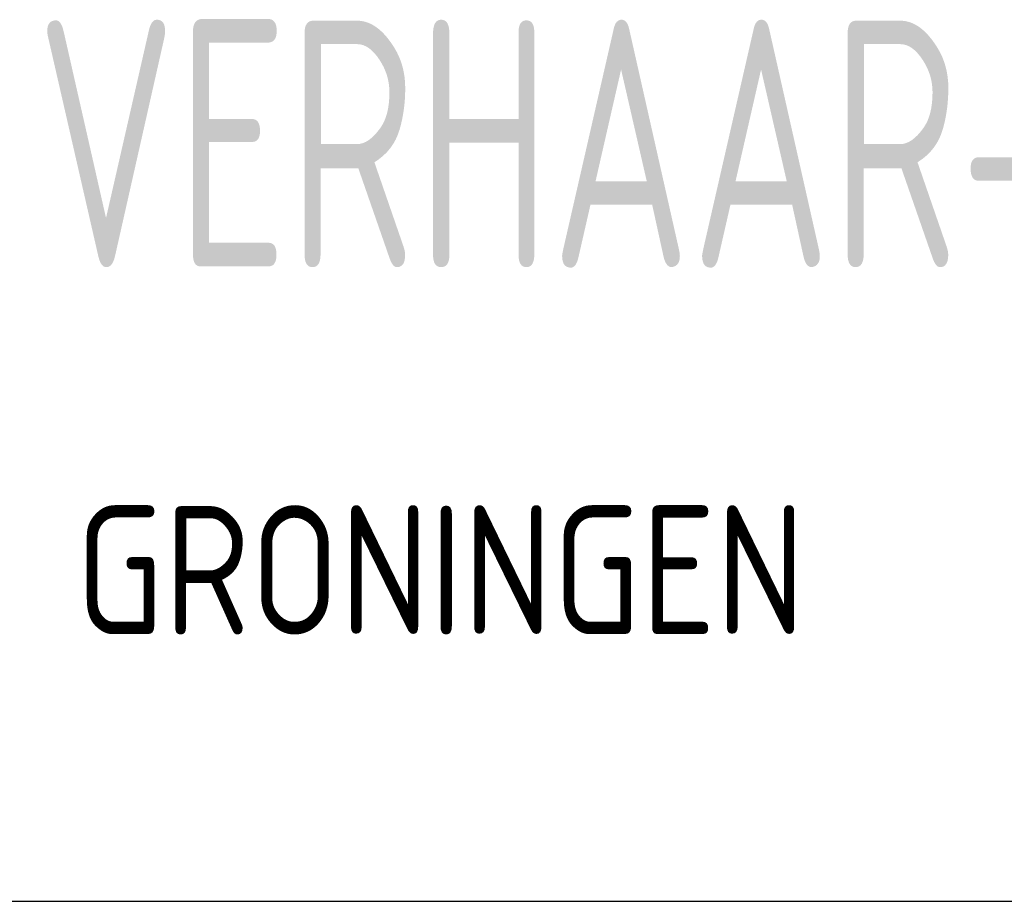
# Model space of a CAD drawing. Extents: x -257677 to 221252, y -185516 to 120782.
# Tile 60 of 171: x 45322 to 46277, y -185016 to -184161. Entities that reach past the tile are written whole.
import ezdxf

# ---------------------------------------------------------------- set-up
doc = ezdxf.new("R2010")
doc.units = 0
doc.header["$LTSCALE"] = 50
doc.layers.get('0').update_dxf_attribs({"linetype": 'CONTINUOUS'})
doc.layers.add('KADER', color=7, linetype='CONTINUOUS')
doc.styles.add('ISO', font='iso', dxfattribs={"width": 0.7})
doc.styles.add('ISO25', font='ISO', dxfattribs={"width": 0.9})

# ---------------------------------------------------------------- blocks, each defined once
blk = doc.blocks.new('KADERA0')
at = {"layer": 'KADER', "color": 4}
blk.add_line((25, 10), (1179, 10), dxfattribs=at)
blk = doc.blocks.new('SNARF')
at = {"color": 2, "linetype": 'Continuous', "style": 'ISO25', "width": 0.9}
blk.add_text('GRONINGEN', height=250, dxfattribs=at).set_placement((-9280.1, 513.8))
at = {"layer": 'KADER', "color": 3, "style": 'ISO', "width": 0.7}
blk.add_text('VERHAAR-UNIAD', height=480, dxfattribs=at).set_placement((-9356.7, 1226.3))

msp = doc.modelspace()

# ---------------------------------------------------------------- block references
at = {"layer": 'KADER', "color": 2, "linetype": 'Continuous', "xscale": 50, "yscale": 50, "zscale": 50}
msp.add_blockref('KADERA0', (-6172.8352, -185516.00654), dxfattribs=at)
at = {"layer": 'KADER', "linetype": 'Continuous', "xscale": 0.5, "yscale": 0.5, "zscale": 0.5}
msp.add_blockref('SNARF', (50016.42269, -185014.09714), dxfattribs=at)

doc.saveas('drawing.dxf')
